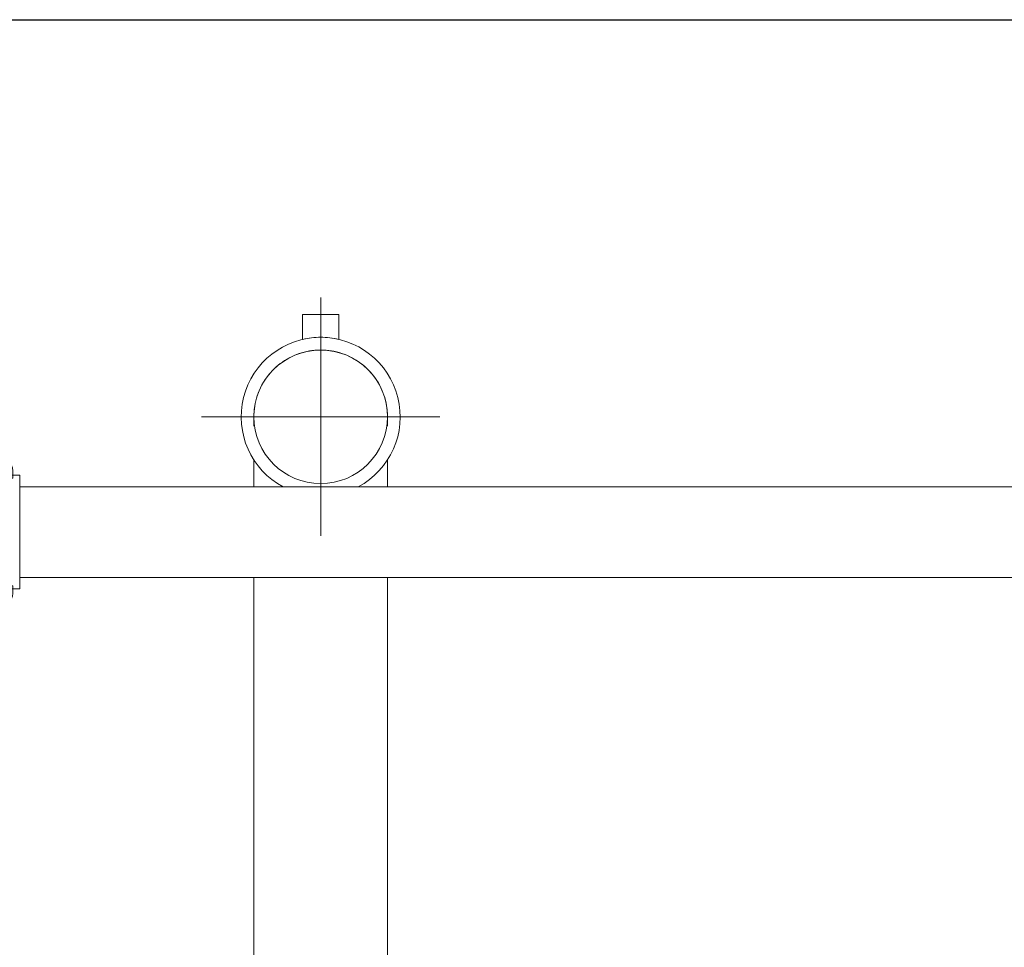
# Model space of a CAD drawing. Header units: millimetres. Extents: x 101535 to 192135, y -3968 to 17259.
# Tile 8 of 92: x 104331 to 105571, y -1518 to -350. Entities that reach past the tile are written whole.
import ezdxf

# ---------------------------------------------------------------- set-up
doc = ezdxf.new("R2010")
doc.units = ezdxf.units.MM
doc.layers.add('A-FLOR', color=7, linetype='Continuous', lineweight=25, true_color=0x007f00)
for name, color, linetype, lineweight in [('A-FLOR-LEVL', 7, 'Continuous', 30), ('P-PIPE', 7, 'Continuous', 18), ('P-PIPE-CNTR', 7, 'Continuous', 18)]:
    doc.layers.add(name, color=color, linetype=linetype, lineweight=lineweight)

# ---------------------------------------------------------------- blocks, each defined once
blk = doc.blocks.new('Bezpośredni kształt - A7-303596-Przekrój 29')
at = {"layer": 'A-FLOR'}
blk.add_line((102813.7, -350), (109922.8, -350), dxfattribs=at)
blk = doc.blocks.new('IR 026-25_3D1_2025_09_11_ifc-1-Przekrój 29')
at = {"layer": 'A-FLOR', "lineweight": 18}
blk.add_blockref('Bezpośredni kształt - A7-303596-Przekrój 29', (0, 0), dxfattribs=at)
blk = doc.blocks.new('Elbow - Grooved1 - Standard-2237216-Przekrój 29')
at = {"layer": 'P-PIPE', "color": 5, "true_color": 0x0000ff, "flags": 128}
for points in [[(104626.3, -849.1), (104626.3, -846.6), (104626.5, -843.3), (104626.9, -839.9), (104627.3, -836.6), (104627.9, -833.3), (104628.7, -830), (104629.5, -826.7), (104630.5, -823.5), (104631.6, -820.4), (104632.9, -817.2), (104634.3, -814.2), (104635.8, -811.1), (104637.4, -808.2), (104639.1, -805.3), (104641, -802.5), (104642.9, -799.8), (104645, -797.1), (104647.1, -794.5), (104649.4, -792), (104651.8, -789.6), (104654.2, -787.3), (104656.8, -785.2), (104659.4, -783.1), (104662.1, -781.1), (104664.9, -779.2), (104667.8, -777.4), (104670.7, -775.8), (104673.7, -774.3), (104676.8, -772.9), (104679.9, -771.6), (104683.1, -770.4), (104686.3, -769.4), (104689.5, -768.5), (104692.8, -767.7), (104696.1, -767.1), (104699.4, -766.6), (104702.8, -766.2), (104706.1, -766), (104709.5, -765.9), (104710.4, -765.9)], [(104710.4, -765.9), (104713.8, -765.9), (104717.1, -766.1), (104720.5, -766.5), (104723.8, -766.9), (104727.1, -767.5), (104730.4, -768.3), (104733.6, -769.1), (104736.9, -770.1), (104740, -771.3), (104743.2, -772.5), (104746.2, -773.9), (104749.2, -775.4), (104752.2, -777), (104755.1, -778.7), (104757.9, -780.6), (104760.6, -782.5), (104763.3, -784.6), (104765.9, -786.7), (104768.4, -789), (104770.7, -791.4), (104773, -793.8), (104775.2, -796.4), (104777.3, -799), (104779.3, -801.7), (104781.2, -804.5), (104783, -807.4), (104784.6, -810.3), (104786.1, -813.3), (104787.5, -816.4), (104788.8, -819.5), (104790, -822.7), (104791, -825.9), (104791.9, -829.1), (104792.7, -832.4), (104793.3, -835.7), (104793.8, -839), (104794.2, -842.4), (104794.4, -845.7), (104794.5, -849.1), (104794.5, -850)], [(104626.3, -861.7), (104626.3, -861.5), (104626.3, -859.4), (104626.3, -857.5), (104626.3, -855.8), (104626.3, -854.3), (104626.3, -853.1), (104626.3, -852), (104626.3, -851.2), (104626.3, -850.6), (104626.3, -850.2)], [(104794.5, -850.1), (104794.5, -850.4), (104794.5, -851), (104794.5, -851.8), (104794.5, -852.8), (104794.5, -854), (104794.5, -855.4), (104794.5, -857), (104794.5, -858.9), (104794.5, -860.9), (104794.5, -861.7)], [(104626.3, -938.1), (104626.3, -934.5), (104626.3, -929.5), (104626.3, -924.5), (104626.3, -919.6), (104626.3, -914.9), (104626.3, -910.3), (104626.3, -905.8), (104626.3, -903.3)], [(104794.5, -903.3), (104794.5, -904.6), (104794.5, -909), (104794.5, -913.6), (104794.5, -918.4), (104794.5, -923.2), (104794.5, -928.1), (104794.5, -933.1), (104794.5, -938)]]:
    blk.add_lwpolyline(points, dxfattribs=at)
blk = doc.blocks.new('Coupling - Grooved - Standard-2236936-Przekrój 29')
at = {"layer": 'P-PIPE', "color": 5, "true_color": 0x0000ff}
for p, q in [((104733.3, -721.3), (104687.5, -721.3)), ((104687.5, -721.3), (104687.5, -740.4)), ((104733.3, -740.4), (104733.3, -721.3)), ((104687.5, -752.6), (104687.5, -740.4)), ((104733.3, -740.4), (104733.3, -752.6))]:
    blk.add_line(p, q, dxfattribs=at)
for start, end in [(90, 241.9357), (90, 103.2044), (298.2161, 90), (76.7956, 90)]:
    blk.add_arc((104710.4, -850), 100.1, start, end, dxfattribs=at)
blk = doc.blocks.new('Victaulic-EU-FP-FireLock EZ Rigid Coupling Style 009N1 - Standard-V47-Przekrój 29')
at = {"layer": 'P-PIPE', "color": 1, "true_color": 0xff0000}
for p, q in [((104331.7, -923.6), (104277.6, -923.6)), ((104277.6, -923.6), (104277.6, -1066.6)), ((104286.6, -917.9), (104286.6, -927.4)), ((104286.6, -927.4), (104322.7, -927.4)), ((104322.7, -927.4), (104322.7, -917.9)), ((104331.7, -1066.6), (104331.7, -923.6)), ((104322.7, -1062.9), (104286.6, -1062.9)), ((104286.6, -1062.9), (104286.6, -1072.3)), ((104322.7, -1072.3), (104322.7, -1062.9)), ((104277.6, -1066.6), (104331.7, -1066.6))]:
    blk.add_line(p, q, dxfattribs=at)
for centre, start, end in [((104304.7, -917.9), 0, 180), ((104304.7, -1072.3), 180, 0)]:
    blk.add_arc(centre, 18, start, end, dxfattribs=at)

msp = doc.modelspace()

# ---------------------------------------------------------------- block references
at = {"lineweight": 5}
msp.add_blockref('IR 026-25_3D1_2025_09_11_ifc-1-Przekrój 29', (0, 0), dxfattribs=at)

# ---------------------------------------------------------------- next in the draw order: linework, layer by layer
at = {"layer": 'A-FLOR'}
msp.add_line((103270.5, -350), (109640.5, -350), dxfattribs=at)
at = {"layer": 'A-FLOR-LEVL'}
msp.add_line((102867.4, -350), (111766.3, -350), dxfattribs=at)
at = {"layer": 'P-PIPE', "color": 1, "true_color": 0xff0000}
for p, q in [((109620.7, -938), (104331.7, -938)), ((104331.7, -1052.3), (109620.7, -1052.3))]:
    msp.add_line(p, q, dxfattribs=at)
at = {"layer": 'P-PIPE', "color": 5, "true_color": 0x0000ff}
for p, q in [((104626.2, -1052.3), (104626.2, -2294.3)), ((104794.5, -2294.3), (104794.5, -1052.3))]:
    msp.add_line(p, q, dxfattribs=at)
for start, end in [(0, 180), (180, 360)]:
    msp.add_arc((104710.4, -850), 84.1, start, end, dxfattribs=at)
at = {"layer": 'P-PIPE-CNTR', "color": 5, "true_color": 0x0000ff}
for p, q in [((104710.4, -1000), (104710.4, -700)), ((104560.4, -850), (104860.4, -850))]:
    msp.add_line(p, q, dxfattribs=at)

# ---------------------------------------------------------------- next in the draw order: block references
at = {"layer": 'P-PIPE', "color": 5, "true_color": 0x0000ff}
for name in ['Coupling - Grooved - Standard-2236936-Przekrój 29', 'Elbow - Grooved1 - Standard-2237216-Przekrój 29']:
    msp.add_blockref(name, (0, 0), dxfattribs=at)
at = {"layer": 'P-PIPE', "color": 1, "true_color": 0xff0000}
msp.add_blockref('Victaulic-EU-FP-FireLock EZ Rigid Coupling Style 009N1 - Standard-V47-Przekrój 29', (0, 0), dxfattribs=at)

doc.saveas('drawing.dxf')
